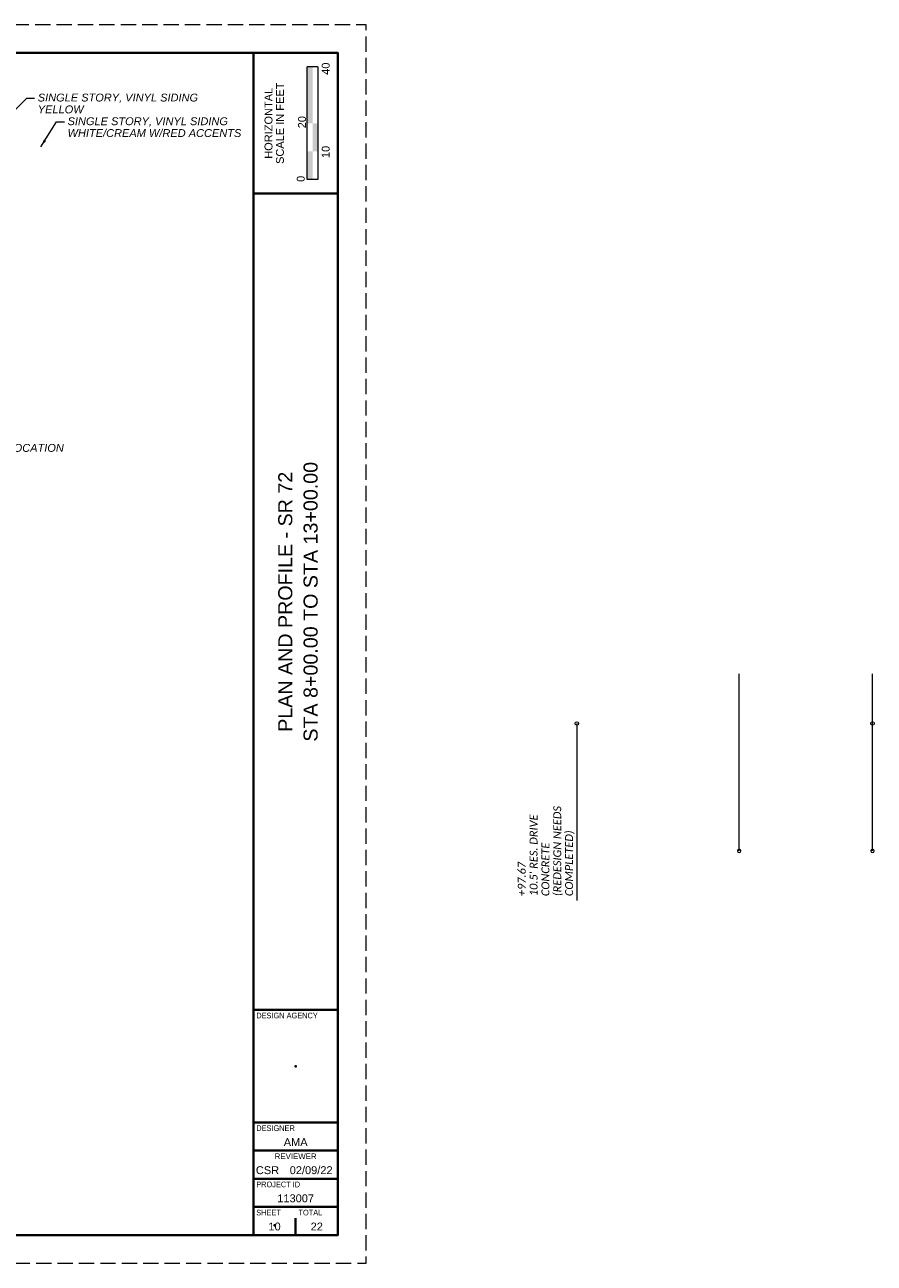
# Paper-space layout 'Layout1' of a CAD drawing. Header units: feet. Extents: x -1620890 to 43, y -607051 to 22.
# Tile 5 of 5: x 28 to 43, y 0 to 22. Entities that reach past the tile are written whole.
import ezdxf
from ezdxf.enums import TextEntityAlignment as Align

# ---------------------------------------------------------------- set-up
doc = ezdxf.new("R2010")
doc.units = ezdxf.units.FT
doc.header["$MEASUREMENT"] = 0
doc.linetypes.add('DGN Style 3', pattern=[0.380284, 0.271631, -0.108652])
doc.linetypes.add('DGN Style 5', pattern=[0.190142, 0.081489, -0.108652])
for name, color, linetype, lineweight in [('_CIVIL_CONSTRUCTION (Construction)', 7, 'Continuous', 0), ('SH_Border', 7, 'Continuous', 40), ('SH_Data', 7, 'Continuous', 0), ('SH_Data (Construction)', 7, 'Continuous', 0), ('SH_Text', 7, 'Continuous', 13)]:
    doc.layers.add(name, color=color, linetype=linetype, lineweight=lineweight)
doc.layers.add('SH_Cut_Line', color=7, linetype='DGN Style 3', lineweight=0, plot=False)
doc.styles.add('P_Slanted-Normal LS 0.50 Masked', font='calibrii.ttf', dxfattribs={"height": 0.14})
doc.styles.add('P_Slanted-Normal LS 0.50_0', font='calibrii.ttf')
doc.styles.add('Slanted-Normal LS 0.50', font='ariali.ttf', dxfattribs={"height": 0.14})
doc.styles.add('Slanted-Normal LS 0.50 Masked', font='ariali.ttf', dxfattribs={"height": 0.14})
doc.styles.add('Slanted-Normal LS 0.50_0', font='ariali.ttf')
doc.styles.add('Style-Arial', font='arial.ttf')
doc.styles.add('Style-Arial IF', font='arialbi.ttf')
doc.styles.add('Style-Arial Narrow', font='ARIALN.TTF')
doc.styles.add('Style-FONT1', font='FONT1.shx')
doc.styles.add('Text - CenterTop 0.1', font='arial.ttf', dxfattribs={"height": 0.1})
doc.styles.add('Text - LeftTop 0.1', font='arial.ttf', dxfattribs={"height": 0.1})
doc.dimstyles.new('Fract  Slanted', dxfattribs={"dimtxt": 0.14, "dimasz": 0.14, "dimexe": 0.07, "dimexo": 0.07, "dimgap": 0.07, "dimtad": 1, "dimdec": 4, "dimlfac": 12, "dimzin": 3, "dimdsep": 46, "dimlunit": 4, "dimtxsty": 'Slanted-Normal LS 0.50_0', "dimcen": 0, "dimclrd": 7, "dimclre": 7, "dimaunit": 1, "dimadec": 4, "dimazin": 2, "dimtfac": 0.6, "dimtdec": 0, "dimtofl": 0, "dimtmove": 1, "dimatfit": 1, "dimfxl": 1, "dimfrac": 1, "dimtolj": 1, "dimtzin": 3, "dimlwd": 0, "dimlwe": 0, "dimarcsym": 0})
doc.dimstyles.new('~CivLbl_Leader_Line', dxfattribs={"dimtxt": 0.14, "dimasz": 0.35, "dimexe": 0.07, "dimexo": 0.07, "dimgap": 0.07, "dimtad": 1, "dimdec": 0, "dimzin": 11, "dimdsep": 46, "dimtxsty": 'P_Slanted-Normal LS 0.50_0', "dimcen": 0, "dimse1": 1, "dimse2": 1, "dimaunit": 1, "dimadec": 4, "dimazin": 2, "dimtfac": 1, "dimtdec": 0, "dimtofl": 0, "dimtmove": 1, "dimatfit": 1, "dimldrblk": 'NONE', "dimfxl": 1, "dimtolj": 1, "dimtzin": 11, "dimarcsym": 0})

# ---------------------------------------------------------------- blocks, each defined once
blk = doc.blocks.new('BORDER_2N')
at = {"layer": 'SH_Data', "linetype": 'Continuous', "lineweight": 0, "extrusion": (0, 0, -1)}
blk.add_hatch(color=7, dxfattribs=at).paths.add_polyline_path([(-33.051, 20.25), (-33.051, 21.25), (-33.05, 21.25), (-32.957, 21.25), (-32.957, 20.25)])
at = {"layer": 'SH_Data', "linetype": 'Continuous', "lineweight": 0}
for points in [[(33.05, 19.75), (33.05, 20.25), (33.143, 20.25), (33.143, 19.75)], [(32.957, 19.25), (32.957, 19.75), (33.05, 19.75), (33.05, 19.25)]]:
    blk.add_hatch(color=7, dxfattribs=at).paths.add_polyline_path(points)
at = {"layer": 'SH_Border', "color": 7, "linetype": 'Continuous', "lineweight": 40}
for p, q in [((32, 0.5), (32, 21.5)), ((32, 19), (33.5, 19)), ((32, 4.5), (33.5, 4.5)), ((32, 2.5), (33.5, 2.5)), ((32, 2), (33.5, 2)), ((32, 1.5), (33.5, 1.5)), ((32, 1), (33.5, 1))]:
    blk.add_line(p, q, dxfattribs=at)
at = {"layer": 'SH_Border', "color": 7, "linetype": 'Continuous', "lineweight": 40, "flags": 128}
for points in [[(0.5, 21.5), (1.5, 21.5), (1.5, 0.5), (0.5, 0.5)], [(1.5, 21.5), (33.5, 21.5), (33.5, 0.5), (1.5, 0.5)]]:
    blk.add_lwpolyline(points, close=True, dxfattribs=at)
at = {"layer": 'SH_Cut_Line', "color": 7, "linetype": 'DGN Style 3', "lineweight": 0, "flags": 128}
blk.add_lwpolyline([(0, 0), (34, 0), (34, 22), (0, 22)], close=True, dxfattribs=at)
at = {"layer": 'SH_Data', "color": 7, "linetype": 'Continuous', "lineweight": 13}
for p, q in [((32.957, 19.25), (32.957, 21.25)), ((33.144, 21.25), (32.957, 21.25)), ((33.144, 21.25), (33.144, 19.25)), ((33.144, 19.25), (32.957, 19.25))]:
    blk.add_line(p, q, dxfattribs=at)
at = {"layer": 'SH_Data', "color": 7, "lineweight": 40}
blk.add_line((32.75, 0.5), (32.75, 0.8), dxfattribs=at)
at = {"layer": 'SH_Data (Construction)', "color": 7, "linetype": 'DGN Style 5', "lineweight": 40}
blk.add_point((32.75, 3.5), dxfattribs=at)
at = {"layer": 'SH_Data (Construction)', "color": 7, "lineweight": 40}
blk.add_point((32.375, 0.675), dxfattribs=at)
at = {"layer": 'SH_Data (Construction)', "lineweight": 40}
blk.add_point((0.6, 0.6), dxfattribs=at)
at = {"layer": 'SH_Border', "color": 7, "linetype": 'Continuous', "lineweight": 0, "insert": (1.433, 0.6), "char_height": 0.1, "attachment_point": 7, "rotation": 90, "line_spacing_factor": 1.2, "style": 'Style-FONT1'}
blk.add_mtext('``````\\P```````', dxfattribs=at)
at = {"layer": 'SH_Data', "color": 7, "linetype": 'Continuous', "style": 'Style-Arial'}
blk.add_text('0', height=0.14, rotation=90, dxfattribs=at).set_placement((32.84, 19.263), align=Align.MIDDLE_CENTER)
at = {"layer": 'SH_Data', "linetype": 'Continuous', "style": 'Style-Arial Narrow'}
for s, p in [('DESIGN AGENCY', (32.05, 4.45)), ('DESIGNER', (32.05, 2.45)), ('PROJECT ID', (32.05, 1.45)), ('SHEET', (32.05, 0.95)), ('TOTAL', (32.8, 0.95))]:
    blk.add_text(s, height=0.1, dxfattribs=at).set_placement(p, align=Align.TOP_LEFT)
at = {"layer": 'SH_Data', "linetype": 'Continuous', "style": 'Text - LeftTop 0.1'}
blk.add_text('REVIEWER', height=0.1, dxfattribs=at).set_placement((32.75, 1.95), align=Align.TOP_CENTER)
at = {"layer": 'SH_Data', "color": 7, "linetype": 'Continuous', "lineweight": 0, "rotation": 90, "line_spacing_factor": 0.6, "style": 'Style-Arial'}
for s, insert, char_height, attachment_point in [('40', (33.284, 21.22), 0.14, 5), ('20', (32.864, 20.27), 0.14, 5), ('10', (33.284, 19.741), 0.14, 5), ('STA 8+00.00 TO STA 13+00.00', (33.017, 11.75), 0.25, 5), ('PLAN AND PROFILE - SR 72', (32.567, 11.75), 0.25, 5), ('GRE-72-7.71', (0.6, 0.6), 0.25, 1)]:
    blk.add_mtext(s, dxfattribs=dict(at, insert=insert, char_height=char_height, attachment_point=attachment_point))
at = {"layer": 'SH_Data', "linetype": 'Continuous', "insert": (32.37, 20.25), "char_height": 0.14, "attachment_point": 5, "rotation": 90, "line_spacing_factor": 0.867857, "style": 'Text - CenterTop 0.1'}
blk.add_mtext('\\C256;HORIZONTAL\\PSCALE IN FEET', dxfattribs=at)
at = {"layer": 'SH_Data', "color": 7, "linetype": 'Continuous', "lineweight": 0, "char_height": 0.14, "attachment_point": 5, "line_spacing_factor": 0.6, "style": 'Style-Arial'}
for s, insert in [('AMA', (32.75, 2.152)), ('02/09/22', (33.025, 1.652)), ('113007', (32.75, 1.152)), ('10', (32.375, 0.652)), ('22', (33.125, 0.652))]:
    blk.add_mtext(s, dxfattribs=dict(at, insert=insert))
at = {"layer": 'SH_Data', "color": 7, "linetype": 'Continuous', "lineweight": 0, "insert": (32.25, 1.652), "char_height": 0.14, "width": 0.39023, "attachment_point": 5, "line_spacing_factor": 0.6, "style": 'Style-Arial'}
blk.add_mtext('CSR', dxfattribs=at)
blk = doc.blocks.new('_None')

psp = doc.layouts.get("Layout1")

# ---------------------------------------------------------------- linework, layer by layer
at = {"layer": '_CIVIL_CONSTRUCTION (Construction)', "color": 7, "linetype": 'Continuous', "lineweight": 0}
for centre in [(37.7421014, 9.5878796), (42.992591, 9.5878796)]:
    psp.add_arc(centre, 0.0307365, 0, 359.99999427, dxfattribs=at)
at = {"layer": '_CIVIL_CONSTRUCTION (Construction)', "color": 7, "linetype": 'Continuous', "lineweight": 0, "extrusion": (0, 0, -1)}
for centre in [(-40.625567, 7.324112), (-42.992591, 7.324112)]:
    psp.add_arc(centre, 0.0307365, 0, 359.99999427, dxfattribs=at)

# ---------------------------------------------------------------- block references
at = {"layer": 'SH_Cut_Line', "color": 7, "linetype": 'DGN Style 3', "lineweight": 0}
psp.add_blockref('BORDER_2N', (0, 0), dxfattribs=at)

# ---------------------------------------------------------------- leaders
at = {"layer": 'SH_Text', "lineweight": 0}
for points in [[(40.625567, 7.324112), (40.6275272, 9.1316961), (40.6275272, 10.470713)], [(42.992591, 7.324112), (42.9945512, 9.1316961), (42.9945512, 10.470713)], [(37.7421014, 9.5878796), (37.7440616, 7.7802955), (37.7440616, 6.4412786)]]:
    psp.add_leader(points, dimstyle='~CivLbl_Leader_Line', override={"dimscale": 1, "dimtxt": 0.14, "dimasz": 0.35, "dimtxsty": 'Style-Arial IF', "dimlwd": 0}, dxfattribs=at)

# ---------------------------------------------------------------- next in the draw order: texts
at = {"layer": 'SH_Text', "color": 7, "linetype": 'Continuous', "lineweight": 0, "char_height": 0.14, "attachment_point": 1, "line_spacing_factor": 0.9, "style": 'Slanted-Normal LS 0.50 Masked', "bg_fill": 3, "box_fill_scale": 1.25, "bg_fill_color": 7, "bg_fill_transparency": 0}
for s, insert in [('SINGLE STORY, VINYL SIDING\\PWHITE/CREAM W/RED ACCENTS', (28.6998099, 20.3562903)), ('PROPOSED OH ELECTRIC RELOCATION\\PONGOING COORDINATION', (24.8300586, 14.5537178))]:
    psp.add_mtext(s, dxfattribs=dict(at, insert=insert))
at = {"layer": 'SH_Text', "lineweight": 0, "insert": (36.6947284, 6.5214087), "char_height": 0.14, "attachment_point": 1, "rotation": 90, "line_spacing_factor": 0.9, "style": 'P_Slanted-Normal LS 0.50 Masked', "bg_fill": 3, "box_fill_scale": 1.25, "bg_fill_color": 7, "bg_fill_transparency": 0}
psp.add_mtext("+97.67\\P10.5' RES. DRIVE\\PCONCRETE\\P(REDESIGN NEEDS\\PCOMPLETED)", dxfattribs=at)

# ---------------------------------------------------------------- next in the draw order: texts
at = {"layer": 'SH_Text', "color": 7, "linetype": 'Continuous', "lineweight": 0, "insert": (28.1702361, 20.776957), "char_height": 0.14, "attachment_point": 1, "line_spacing_factor": 0.9, "style": 'Slanted-Normal LS 0.50 Masked', "bg_fill": 3, "box_fill_scale": 1.25, "bg_fill_color": 7, "bg_fill_transparency": 0}
psp.add_mtext('SINGLE STORY, VINYL SIDING\\PYELLOW', dxfattribs=at)

# ---------------------------------------------------------------- next in the draw order: leaders
at = {"layer": 'SH_Text', "color": 7, "linetype": 'Continuous', "lineweight": 0, "annotation_type": 0, "has_hookline": 1, "hookline_direction": 0}
for points, text_width in [([(28.2225555, 19.829846), (28.5035752, 20.2733787), (28.6435752, 20.2733787)], 3.0622374), ([(24.3529904, 15.0439037), (24.6284885, 14.4837178), (24.7684885, 14.4837178)], 3.8019645)]:
    psp.add_leader(points, dimstyle='Fract  Slanted', override={"dimscale": 1, "dimtxt": 0.14, "dimasz": 0.14, "dimtad": 0, "dimtxsty": 'Slanted-Normal LS 0.50'}, dxfattribs=dict(at, text_width=text_width))

# ---------------------------------------------------------------- next in the draw order: leaders
at = {"layer": 'SH_Text', "color": 7, "linetype": 'Continuous', "lineweight": 0, "annotation_type": 0, "has_hookline": 1, "hookline_direction": 0, "text_width": 2.8314188}
psp.add_leader([(27.4229923, 20.1490004), (27.9740013, 20.6940455), (28.1140013, 20.6940455)], dimstyle='Fract  Slanted', override={"dimscale": 1, "dimtxt": 0.14, "dimasz": 0.14, "dimtad": 0, "dimtxsty": 'Slanted-Normal LS 0.50'}, dxfattribs=at)

doc.saveas('drawing.dxf')
